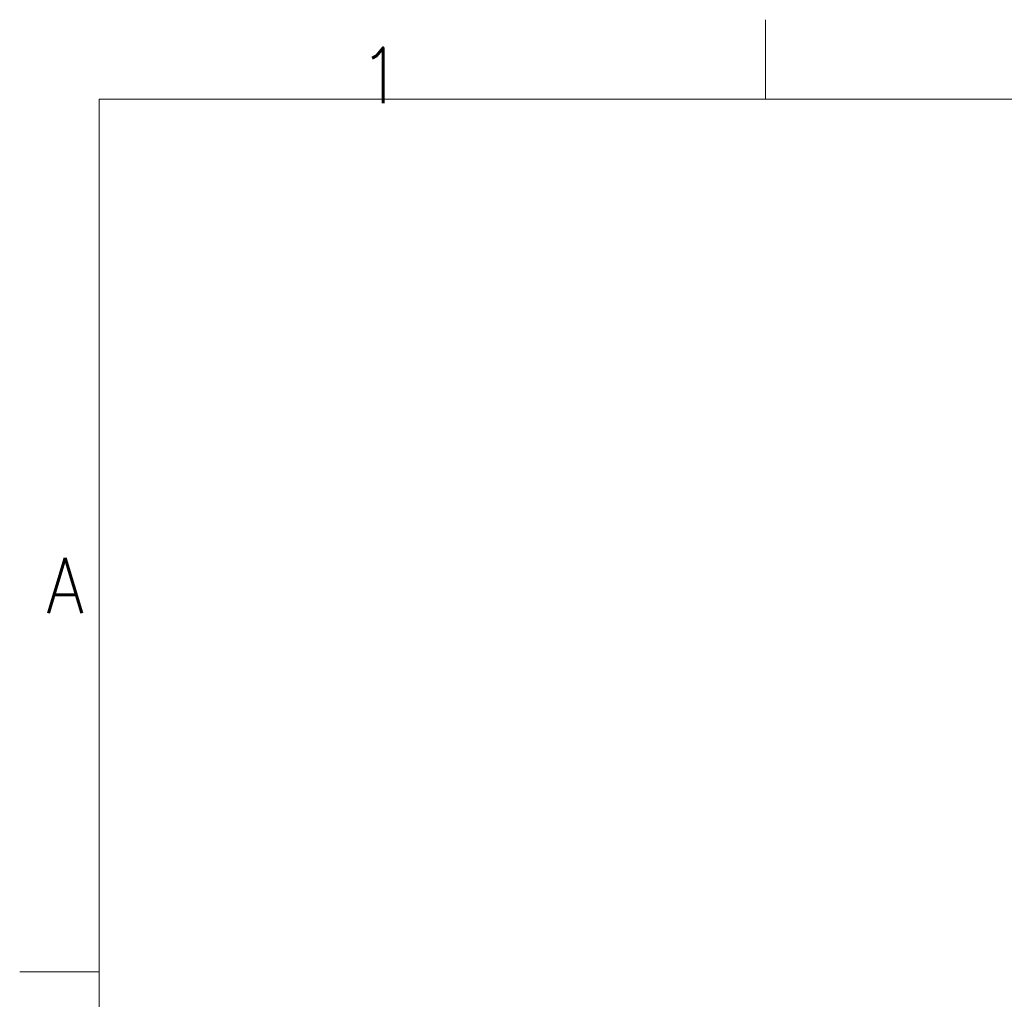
# Model space of a CAD drawing. Header units: inches. Extents: x 0 to 23760, y -13 to 16800.
# Tile 80 of 209: x 0 to 2482, y 14330 to 16800. Entities that reach past the tile are written whole.
import ezdxf

# ---------------------------------------------------------------- set-up
doc = ezdxf.new("R2010")
doc.units = ezdxf.units.IN
doc.layers.add('210', color=7, linetype='Continuous', true_color=0xffffff)
doc.styles.add('latin_extended', font='simplex.shx')

msp = doc.modelspace()

# ---------------------------------------------------------------- linework, layer by layer
at = {"layer": '210', "color": 7, "linetype": 'Continuous', "lineweight": 18}
for p, q in [((1880, 16600), (1880, 16800)), ((200, 200), (200, 16600)), ((200, 16600), (23560, 16600)), ((200, 14400), (0, 14400))]:
    msp.add_line(p, q, dxfattribs=at)

# ---------------------------------------------------------------- texts
at = {"layer": '210', "color": 211, "linetype": 'Continuous', "lineweight": 18, "char_height": 140, "attachment_point": 7, "line_spacing_factor": 0.963855, "style": 'latin_extended'}
for s, insert in [('\\W0.9188;1', (855.328, 16589.303)), ('\\W0.8818;A', (67.11, 15303.644))]:
    msp.add_mtext(s, dxfattribs=dict(at, insert=insert))

doc.saveas('drawing.dxf')
